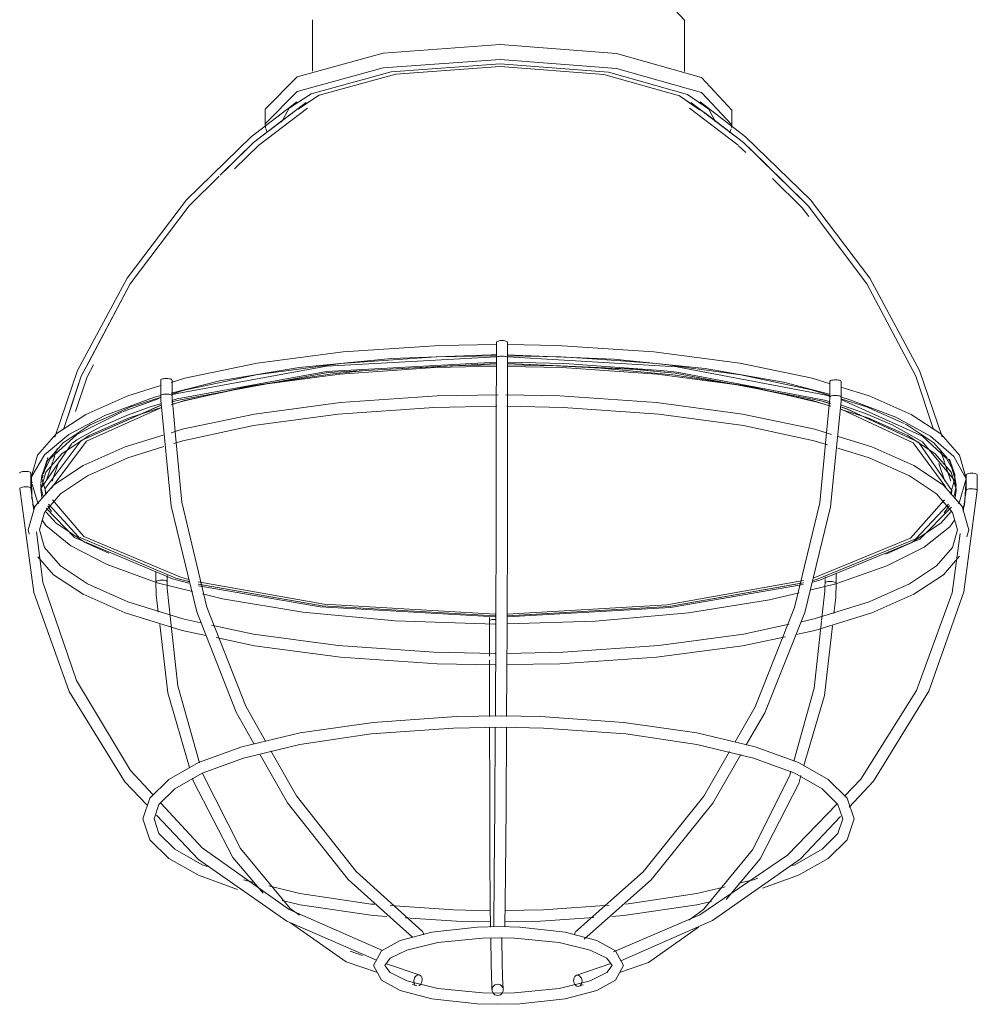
# Model space of a CAD drawing. Header units: millimetres. Extents: x 2868 to 10853, y -1210 to 7822.
# Tile 7 of 21: x 7021 to 7191, y -679 to -504. Entities that reach past the tile are written whole.
import ezdxf

# ---------------------------------------------------------------- set-up
doc = ezdxf.new("R2010")
doc.units = ezdxf.units.MM
doc.layers.add('E-LITE-EQPM', color=7, linetype='Continuous', lineweight=20)

# ---------------------------------------------------------------- blocks, each defined once
blk = doc.blocks.new('62802-7L - 64314-44-7L SAMBA Black_ribbon beige pendant lamp ø450-7L-659210-00 Isometrico PDF')
at = {"layer": 'E-LITE-EQPM', "color": 253, "lineweight": 15, "true_color": 0xaaaaaa}
for p, q in [((3816.85, -503.97), (3816.85, -513.11)), ((3882.94, -513.12), (3882.94, -503.97)), ((3886.19, -520.25), (3884.06, -518.63)), ((3808.47, -519.91), (3808.47, -522.54)), ((3891.32, -522.54), (3891.32, -519.91)), ((3849.54, -561.28), (3849.51, -561.2)), ((3849.51, -561.21), (3849.51, -563.95)), ((3851.51, -563.95), (3851.51, -561.21)), ((3851.51, -561.21), (3851.51, -561.21)), ((3849.51, -563.95), (3849.51, -563.95)), ((3851.51, -563.95), (3851.51, -563.95)), ((3841.19, -565.39), (3849.53, -565.26)), ((3851.49, -565.26), (3860.11, -565.44)), ((3874.25, -566.02), (3878.62, -566.45)), ((3878.68, -566.46), (3874.41, -566.04)), ((3789.93, -567.94), (3789.93, -570.7)), ((3791.93, -570.67), (3791.93, -567.94)), ((3791.93, -567.94), (3791.93, -567.94)), ((3908.73, -568.18), (3908.73, -570.91)), ((3910.73, -570.94), (3910.73, -568.18)), ((3910.73, -568.18), (3910.73, -568.18)), ((3789.93, -570.7), (3789.93, -570.7)), ((3791.81, -571.87), (3792.37, -571.71)), ((3792.39, -571.71), (3791.84, -571.87)), ((3908.73, -570.91), (3908.73, -570.91)), ((3910.73, -570.95), (3910.73, -570.94)), ((3787.9, -572.77), (3783.73, -574.27)), ((3779.25, -576.22), (3775.97, -578)), ((3777.41, -575.88), (3777.83, -575.69)), ((3769.61, -585.88), (3770.66, -582.73)), ((3769.61, -585.88), (3770.47, -583.31)), ((3770.64, -585.89), (3771.69, -582.75)), ((3929.14, -585.89), (3928.09, -582.75)), ((3930.17, -585.88), (3929.12, -582.73)), ((3930.17, -585.88), (3929.31, -583.31)), ((3930.95, -584.86), (3930.62, -583.89)), ((3766.86, -585.44), (3767.08, -586.2)), ((3766.89, -587.11), (3766.89, -584.43)), ((3766.89, -584.43), (3766.89, -584.43)), ((3768.83, -584.86), (3769.1, -584.09)), ((3932.92, -585.44), (3932.86, -585.68)), ((3932.9, -584.77), (3932.9, -585.68)), ((3934.9, -587.54), (3934.9, -584.77)), ((3934.9, -584.77), (3934.9, -584.77)), ((3766.16, -586.9), (3765.9, -586.9)), ((3767.38, -591.08), (3766.89, -587.15)), ((3932.9, -587.49), (3932.39, -591.22)), ((3932.9, -587.09), (3932.9, -587.49)), ((3932.9, -587.49), (3932.9, -587.49)), ((3933.9, -587.24), (3933.64, -587.24)), ((3934.9, -587.55), (3934.9, -587.54)), ((3767.56, -590.65), (3767.14, -589.98)), ((3766.39, -594.54), (3766.6, -595.28)), ((3933.4, -594.54), (3933.04, -595.77)), ((3909.86, -604.03), (3909.86, -604.03)), ((3848.28, -616.95), (3848.28, -611.09)), ((3804.62, -656.69), (3806.51, -657.14)), ((3849.04, -665.05), (3849.07, -664.84)), ((3851, -664.84), (3851.04, -665.05)), ((3851.04, -665.05), (3851.04, -665.06)), ((3863.59, -665.91), (3863.63, -665.89)), ((3825.74, -670.13), (3823.53, -669.37)), ((3835.78, -673.58), (3829.98, -671.59)), ((3863.8, -673.63), (3869.84, -671.56)), ((3835.42, -675.54), (3834.62, -675.27)), ((3864.15, -675.6), (3864.94, -675.33))]:
    blk.add_line(p, q, dxfattribs=at)
at = {"layer": 'E-LITE-EQPM', "color": 7, "lineweight": 15, "true_color": 0xfdfdfd}
for p, q in [((3810.95, -522.27), (3815.72, -518.63)), ((3811.34, -522.13), (3812.7, -519.68)), ((3892.45, -526.24), (3883.78, -519.65)), ((3887.23, -521.04), (3886.19, -520.25)), ((3887.23, -519.84), (3888.43, -522.08)), ((3808.82, -523.96), (3808.56, -523.24)), ((3891.22, -523.3), (3890.93, -524.03)), ((3893.78, -527.54), (3892.53, -526.32)), ((3900.42, -532.64), (3894.93, -527.24)), ((3800.45, -531.57), (3803.73, -528.35)), ((3800.45, -531.57), (3801.88, -530.17)), ((3861.52, -565), (3851.53, -564.76)), ((3872.44, -564.6), (3865.71, -564.13)), ((3826.37, -566.25), (3841.19, -565.39)), ((3851.49, -564.98), (3874.25, -566.02)), ((3874.41, -566.04), (3851.53, -564.98)), ((3860.11, -565.44), (3868.07, -565.85)), ((3878.7, -566.23), (3861.59, -565.01)), ((3884.91, -565.92), (3879.93, -565.25)), ((3886.42, -566.13), (3885.12, -565.95)), ((3796.62, -569.18), (3802.21, -567.99)), ((3772.66, -576.72), (3775.39, -568.5)), ((3791.89, -570.42), (3793.33, -569.98)), ((3894.08, -569), (3895.6, -569.29)), ((3789.65, -571.24), (3783.25, -573.5)), ((3785.74, -572.33), (3789.84, -571.06)), ((3772.66, -576.72), (3774.06, -572.52)), ((3777.83, -575.69), (3784.07, -572.91)), ((3789.86, -572.14), (3787.9, -572.77)), ((3915.04, -573.88), (3910.78, -572.41)), ((3911.68, -573.04), (3910.78, -572.74)), ((3910.84, -572.75), (3911.75, -573.05)), ((3783.73, -574.27), (3779.25, -576.22)), ((3919.81, -575.88), (3915.07, -573.89)), ((3770.36, -581.85), (3768.84, -584.88)), ((3769.1, -584.09), (3769.77, -582.12)), ((3769.82, -581.96), (3769.91, -581.68)), ((3770.77, -582.41), (3771.11, -581.37)), ((3770.77, -582.41), (3771.11, -581.37)), ((3928.68, -581.41), (3928.59, -581.12)), ((3928.68, -581.41), (3928.59, -581.12)), ((3929.06, -582.53), (3928.7, -581.44)), ((3929.06, -582.53), (3928.7, -581.44)), ((3930.66, -584.03), (3929.5, -581.96)), ((3930.62, -583.89), (3929.97, -581.96)), ((3770.47, -583.31), (3770.74, -582.49)), ((3770.66, -582.73), (3770.74, -582.49)), ((3929.26, -583.15), (3929.1, -582.66)), ((3768.83, -584.91), (3768.64, -586.25)), ((3768.86, -585.44), (3769.04, -584.83)), ((3768.9, -585.58), (3769.36, -587.18)), ((3930.92, -585.44), (3930.62, -586.5)), ((3932.86, -585.68), (3931.75, -589.55)), ((3932.9, -585.68), (3932.9, -587.09)), ((3768.64, -586.34), (3768.65, -586.77)), ((3768.65, -587.38), (3768.82, -588.78)), ((3768.66, -586.86), (3769.01, -588.5)), ((3769.37, -587.22), (3769.66, -588.2)), ((3930.61, -586.52), (3930.34, -587.48)), ((3930.78, -588.5), (3931.1, -587.14)), ((3931.14, -587.38), (3930.94, -585.88)), ((3930.32, -587.54), (3930.13, -588.19)), ((3769.86, -590.26), (3770.56, -591.26)), ((3929.04, -591.49), (3929.94, -590.23)), ((3931.74, -589.59), (3931.49, -589.87)), ((3776.61, -596.84), (3780.73, -598.66)), ((3789.06, -602.01), (3789.06, -603.68)), ((3791.06, -603.75), (3791.06, -602.63)), ((3907.86, -602.89), (3907.86, -603.18)), ((3909.86, -603.91), (3909.86, -602.28)), ((3790.07, -603.47), (3789.81, -603.49)), ((3790.32, -603.48), (3790.07, -603.47)), ((3791.07, -604.26), (3791.06, -603.75)), ((3791.06, -603.75), (3791.06, -603.75)), ((3907.84, -604.49), (3907.86, -603.99)), ((3907.86, -603.38), (3907.86, -603.99)), ((3907.86, -603.99), (3907.89, -604.07)), ((3908.86, -603.71), (3908.6, -603.72)), ((3909.12, -603.73), (3908.86, -603.71)), ((3848.28, -610.09), (3848.28, -610.74)), ((3848.28, -611.09), (3848.28, -610.74)), ((3848.28, -610.74), (3848.28, -610.74)), ((3849.28, -610.44), (3849.03, -610.45))]:
    blk.add_line(p, q, dxfattribs=at)
at = {"layer": 'E-LITE-EQPM', "color": 7, "lineweight": 15, "true_color": 0xfefefe}
for p, q in [((3771.23, -581.03), (3771.53, -580.11)), ((3771.23, -581.03), (3771.53, -580.11)), ((3928.52, -580.91), (3928.27, -580.18)), ((3928.52, -580.91), (3928.27, -580.18))]:
    blk.add_line(p, q, dxfattribs=at)
at = {"layer": 'E-LITE-EQPM', "color": 253, "lineweight": 15, "true_color": 0xaaaaaa}
for points in [[(3882.94, -504.04, 0), (3878.63, -499.43, 0), (3866.62, -496.04, 0), (3850.13, -494.77, 0)], [(3808.47, -519.83, 0), (3814.17, -514.07, 0), (3829.44, -509.88, 0), (3850.2, -508.37, 0)], [(3850.2, -508.37, 0), (3870.87, -509.96, 0), (3885.92, -514.22, 0), (3891.32, -520, 0)], [(3808.54, -523.16, 0), (3808.47, -522.45, 0), (3814.17, -516.7, 0), (3829.44, -512.51, 0), (3850.2, -511, 0)], [(3812.7, -519.68, 0), (3816.63, -517.1, 0), (3830.85, -513.2, 0), (3850.17, -511.8, 0)], [(3850.17, -511.8, 0), (3869.42, -513.28, 0), (3883.44, -517.24, 0), (3887.23, -519.84, 0)], [(3850.2, -511, 0), (3870.87, -512.59, 0), (3885.92, -516.84, 0), (3891.32, -522.62, 0), (3891.27, -523.08, 0)], [(3771.15, -578.05, 0), (3775.16, -566.24, 0), (3783.97, -549.83, 0), (3794.51, -535.96, 0), (3806.01, -524.74, 0), (3814.07, -518.55, 0)], [(3801.88, -530.17, 0), (3806.37, -525.75, 0), (3815.72, -518.63, 0)], [(3928.63, -578.04, 0), (3924.62, -566.24, 0), (3915.81, -549.83, 0), (3905.27, -535.96, 0), (3893.77, -524.74, 0), (3885.71, -518.55, 0)], [(3894.93, -527.24, 0), (3893.41, -525.75, 0), (3887.23, -521.04, 0)], [(3803.73, -528.35, 0), (3806.37, -525.75, 0), (3810.95, -522.27, 0)], [(3905.93, -538.43, 0), (3904.84, -536.98, 0), (3900.42, -532.64, 0)], [(3849.51, -561.2, 0), (3849.54, -561.13, 0), (3849.65, -561.06, 0), (3849.81, -561.01, 0), (3850.01, -560.96, 0), (3850.26, -560.94, 0), (3850.51, -560.93, 0), (3850.77, -560.94, 0), (3851.01, -560.97, 0), (3851.22, -561.01, 0), (3851.38, -561.07, 0), (3851.48, -561.14, 0)], [(3791.8, -568.37, 0), (3794.23, -567.63, 0), (3807.05, -564.95, 0), (3822.34, -562.92, 0), (3839.46, -561.78, 0), (3849.54, -561.61, 0)], [(3908.57, -568.55, 0), (3905.56, -567.63, 0), (3892.74, -564.95, 0), (3877.45, -562.92, 0), (3860.33, -561.78, 0), (3851.48, -561.62, 0)], [(3774.06, -572.52, 0), (3775.8, -567.27, 0), (3777.14, -564.75, 0)], [(3791.77, -570.25, 0), (3800.37, -568.07, 0), (3814.53, -565.69, 0), (3830.88, -564.09, 0), (3848.6, -563.48, 0), (3849.56, -563.48, 0)], [(3802.21, -567.99, 0), (3806.87, -567.01, 0), (3821.91, -564.97, 0), (3838.85, -563.81, 0), (3849.55, -563.61, 0)], [(3849.34, -627.65, 0), (3849.41, -611.85, 0), (3849.47, -593.14, 0), (3849.5, -574, 0), (3849.51, -563.95, 0)], [(3851.48, -563.89, 0), (3851.38, -563.83, 0), (3851.22, -563.78, 0), (3851.01, -563.73, 0), (3850.77, -563.71, 0), (3850.51, -563.7, 0), (3850.26, -563.71, 0), (3850.01, -563.73, 0), (3849.81, -563.77, 0), (3849.65, -563.82, 0), (3849.54, -563.89, 0)], [(3851.34, -627.66, 0), (3851.41, -611.85, 0), (3851.47, -593.14, 0), (3851.5, -573.99, 0), (3851.51, -563.95, 0)], [(3908.68, -570.44, 0), (3900.51, -568.31, 0), (3886.56, -565.87, 0), (3870.37, -564.2, 0), (3852.72, -563.49, 0), (3851.46, -563.48, 0)], [(3865.71, -564.13, 0), (3860.94, -563.81, 0), (3851.47, -563.62, 0)], [(3879.92, -565.25, 0), (3877.87, -564.97, 0), (3872.44, -564.6, 0)], [(3791.97, -572.25, 0), (3794.12, -571.58, 0), (3806.65, -568.91, 0), (3821.7, -566.87, 0), (3838.64, -565.69, 0), (3849.53, -565.49, 0)], [(3908.68, -572.52, 0), (3905.66, -571.58, 0), (3893.13, -568.91, 0), (3878.09, -566.87, 0), (3861.14, -565.69, 0), (3851.48, -565.5, 0)], [(3868.07, -565.85, 0), (3880.83, -567.01, 0), (3894.08, -569, 0)], [(3908.64, -570.65, 0), (3905.45, -569.67, 0), (3892.92, -567.01, 0), (3886.42, -566.13, 0)], [(3775.39, -568.5, 0), (3775.8, -567.27, 0), (3776.1, -566.71, 0)], [(3789.96, -568.01, 0), (3789.93, -567.93, 0), (3789.96, -567.86, 0), (3790.07, -567.8, 0), (3790.23, -567.74, 0), (3790.43, -567.69, 0), (3790.68, -567.67, 0), (3790.94, -567.66, 0), (3791.19, -567.67, 0), (3791.43, -567.7, 0), (3791.64, -567.74, 0)], [(3791.64, -567.74, 0), (3791.8, -567.8, 0), (3791.9, -567.87, 0)], [(3908.76, -568.25, 0), (3908.73, -568.18, 0), (3908.76, -568.1, 0), (3908.86, -568.04, 0), (3909.02, -567.98, 0)], [(3909.02, -567.98, 0), (3909.23, -567.94, 0), (3909.47, -567.91, 0), (3909.73, -567.9, 0), (3909.99, -567.91, 0), (3910.23, -567.94, 0), (3910.44, -567.98, 0), (3910.6, -568.04, 0), (3910.69, -568.11, 0)], [(3766.86, -585.44, 0), (3768.04, -581.3, 0), (3771.37, -577.5, 0), (3776.61, -574.04, 0), (3784.11, -570.73, 0), (3789.96, -568.93, 0)], [(3791.78, -572.3, 0), (3794.14, -571.62, 0), (3805.31, -569.07, 0)], [(3793.33, -569.98, 0), (3794.33, -569.67, 0), (3796.62, -569.18, 0)], [(3895.6, -569.29, 0), (3906.47, -571.85, 0), (3908.88, -572.57, 0)], [(3932.92, -585.44, 0), (3931.74, -581.3, 0), (3928.42, -577.5, 0), (3923.18, -574.04, 0), (3915.67, -570.73, 0), (3910.69, -569.2, 0)], [(3767.05, -589.07, 0), (3766.99, -585.14, 0), (3769.32, -581.2, 0), (3773.63, -577.6, 0), (3780, -574.21, 0), (3788.83, -570.99, 0), (3789.97, -570.7, 0)], [(3806.52, -632.57, 0), (3803.33, -626.94, 0), (3796.32, -609.11, 0), (3791.79, -590.32, 0), (3789.95, -571.51, 0), (3789.93, -570.7, 0)], [(3790.94, -570.42, 0), (3790.68, -570.44, 0), (3790.43, -570.47, 0), (3790.23, -570.51, 0), (3790.07, -570.57, 0), (3789.96, -570.63, 0)], [(3791.64, -570.49, 0), (3791.43, -570.45, 0), (3791.19, -570.43, 0), (3790.94, -570.42, 0)], [(3791.9, -570.6, 0), (3791.8, -570.54, 0), (3791.64, -570.49, 0)], [(3791.77, -577.28, 0), (3793.74, -576.67, 0), (3806.56, -573.97, 0), (3821.86, -571.92, 0), (3839, -570.76, 0), (3849.83, -570.57, 0)], [(3791.89, -570.74, 0), (3791.93, -570.67, 0), (3791.93, -570.66, 0)], [(3792.57, -577.75, 0), (3791.94, -571.07, 0), (3791.93, -570.66, 0)], [(3909.01, -577.58, 0), (3906.04, -576.67, 0), (3893.22, -573.97, 0), (3877.93, -571.92, 0), (3860.79, -570.76, 0), (3851.19, -570.58, 0)], [(3893.89, -632.74, 0), (3897.17, -627.05, 0), (3904.27, -609.24, 0), (3908.86, -590.46, 0), (3910.71, -571.66, 0), (3910.73, -570.95, 0)], [(3908.08, -577.88, 0), (3908.72, -571.2, 0), (3908.73, -570.91, 0)], [(3909.02, -570.73, 0), (3908.86, -570.78, 0), (3908.76, -570.84, 0)], [(3909.73, -570.67, 0), (3909.47, -570.67, 0), (3909.23, -570.69, 0), (3909.02, -570.73, 0)], [(3910.69, -570.88, 0), (3910.6, -570.81, 0), (3910.44, -570.76, 0), (3910.23, -570.71, 0), (3909.99, -570.68, 0), (3909.73, -570.67, 0)], [(3932.26, -590.67, 0), (3932.62, -590.14, 0), (3932.9, -585.5, 0), (3930.75, -581.54, 0), (3926.6, -577.9, 0), (3920.42, -574.5, 0), (3911.81, -571.26, 0), (3910.69, -570.96, 0)], [(3768.65, -587.38, 0), (3769.54, -584.27, 0), (3772.37, -581.02, 0), (3777.2, -577.8, 0), (3784.34, -574.62, 0), (3790.08, -572.83, 0)], [(3789.86, -572.47, 0), (3775.79, -578.65, 0), (3769.44, -587.22, 0), (3769.48, -588.11, 0)], [(3769.48, -588.12, 0), (3769.44, -587.22, 0), (3775.79, -578.65, 0), (3789.8, -572.48, 0)], [(3770.46, -587.22, 0), (3776.73, -578.77, 0), (3789.8, -572.91, 0)], [(3784.1, -572.9, 0), (3784.55, -572.7, 0), (3785.74, -572.33, 0)], [(3792.28, -579.2, 0), (3793.86, -578.71, 0), (3806.39, -576.03, 0), (3821.43, -573.98, 0), (3838.39, -572.79, 0), (3849.6, -572.58, 0)], [(3908.28, -579.44, 0), (3905.93, -578.71, 0), (3893.4, -576.03, 0), (3878.35, -573.98, 0), (3861.4, -572.79, 0), (3851.36, -572.58, 0)], [(3931.14, -587.38, 0), (3930.24, -584.27, 0), (3927.41, -581.02, 0), (3922.59, -577.8, 0), (3915.45, -574.62, 0), (3910.73, -573.15, 0)], [(3910.83, -573.19, 0), (3923.5, -579.07, 0), (3929.31, -586.94, 0)], [(3930.3, -588.16, 0), (3930.35, -587.54, 0), (3924.45, -578.96, 0), (3911.68, -573.04, 0)], [(3911.75, -573.05, 0), (3924.45, -578.96, 0), (3930.35, -587.54, 0), (3930.3, -588.17, 0)], [(3930.94, -585.88, 0), (3925.18, -578.88, 0), (3919.81, -575.88, 0)], [(3766.39, -594.54, 0), (3767.57, -590.38, 0), (3770.9, -586.58, 0), (3776.13, -583.1, 0), (3783.64, -579.78, 0), (3790.35, -577.71, 0)], [(3808.53, -632.05, 0), (3805.04, -625.88, 0), (3798.14, -608.24, 0), (3793.7, -589.65, 0), (3792.57, -577.79, 0)], [(3891.89, -632.19, 0), (3895.47, -625.97, 0), (3902.46, -608.34, 0), (3906.95, -589.76, 0), (3908.07, -577.98, 0)], [(3933.4, -594.54, 0), (3932.21, -590.38, 0), (3928.89, -586.58, 0), (3923.65, -583.1, 0), (3916.15, -579.78, 0), (3910.22, -577.96, 0)], [(3768.39, -594.54, 0), (3769.28, -591.43, 0), (3772.12, -588.17, 0), (3776.94, -584.94, 0), (3784.08, -581.75, 0), (3790.5, -579.75, 0)], [(3774.15, -579.2, 0), (3768.65, -587.21, 0), (3768.65, -587.38, 0)], [(3931.4, -594.54, 0), (3930.5, -591.43, 0), (3927.67, -588.17, 0), (3922.84, -584.94, 0), (3915.71, -581.75, 0), (3910.11, -580.01, 0)], [(3764.92, -584.5, 0), (3764.89, -584.43, 0), (3764.93, -584.35, 0), (3765.03, -584.29, 0), (3765.19, -584.23, 0), (3765.4, -584.19, 0), (3765.64, -584.16, 0), (3765.9, -584.15, 0)], [(3765.9, -584.15, 0), (3766.16, -584.16, 0), (3766.4, -584.19, 0), (3766.6, -584.23, 0), (3766.76, -584.29, 0), (3766.86, -584.36, 0)], [(3932.93, -584.84, 0), (3932.9, -584.77, 0), (3932.93, -584.7, 0), (3933.03, -584.63, 0), (3933.19, -584.57, 0), (3933.4, -584.53, 0), (3933.64, -584.5, 0), (3933.9, -584.49, 0)], [(3933.9, -584.49, 0), (3934.16, -584.5, 0), (3934.4, -584.53, 0), (3934.61, -584.58, 0), (3934.77, -584.63, 0), (3934.86, -584.7, 0)], [(3765.9, -586.9, 0), (3765.64, -586.91, 0), (3765.4, -586.95, 0), (3765.19, -587, 0), (3765.03, -587.06, 0), (3764.93, -587.13, 0), (3764.89, -587.2, 0), (3764.89, -587.2, 0)], [(3764.89, -587.2, 0), (3767.37, -605.67, 0), (3773.69, -623.27, 0), (3783.58, -639.29, 0), (3787.48, -643.4, 0)], [(3766.86, -587.08, 0), (3766.76, -587.02, 0), (3766.6, -586.96, 0), (3766.4, -586.92, 0), (3766.16, -586.9, 0)], [(3930.97, -588.79, 0), (3931.13, -587.55, 0), (3931.14, -587.38, 0)], [(3933.64, -587.24, 0), (3933.4, -587.26, 0), (3933.19, -587.3, 0), (3933.03, -587.35, 0), (3932.93, -587.42, 0)], [(3934.86, -587.47, 0), (3934.77, -587.4, 0), (3934.61, -587.34, 0), (3934.4, -587.29, 0), (3934.16, -587.26, 0), (3933.9, -587.24, 0)], [(3794.86, -603.33, 0), (3793.32, -602.91, 0), (3776.29, -595.7, 0), (3770.72, -589.18, 0)], [(3929.05, -589.22, 0), (3923.05, -596, 0), (3905.75, -603.11, 0)], [(3912.17, -643.78, 0), (3916.48, -639.19, 0), (3926.29, -623.17, 0), (3932.52, -605.56, 0), (3934.9, -587.55, 0)], [(3769.57, -590.71, 0), (3774.61, -595.89, 0), (3792.03, -603.26, 0), (3794.9, -604.03, 0)], [(3794.91, -603.74, 0), (3792.58, -603.11, 0), (3775.33, -595.8, 0), (3769.98, -589.99, 0)], [(3770.01, -589.97, 0), (3775.33, -595.8, 0), (3792.58, -603.11, 0), (3794.87, -603.73, 0)], [(3905.65, -603.84, 0), (3906.92, -603.5, 0), (3924.72, -596.19, 0), (3930.33, -590.49, 0)], [(3929.8, -589.99, 0), (3924, -596.11, 0), (3906.37, -603.34, 0), (3905.69, -603.52, 0)], [(3905.71, -603.52, 0), (3906.37, -603.34, 0), (3924, -596.11, 0), (3929.78, -589.97, 0)], [(3795.54, -605.46, 0), (3789.31, -603.92, 0), (3780.4, -600.72, 0), (3773.94, -597.36, 0), (3769.52, -593.78, 0), (3768.96, -592.88, 0)], [(3905.19, -605.23, 0), (3909.78, -604.12, 0), (3918.86, -600.94, 0), (3925.48, -597.59, 0), (3930.03, -594.03, 0), (3930.82, -592.84, 0)], [(3788.55, -641.56, 0), (3784.55, -637.26, 0), (3774.97, -621.31, 0), (3768.99, -603.82, 0), (3767.86, -594.87, 0)], [(3768.39, -594.54, 0), (3769.28, -597.65, 0), (3772.12, -600.91, 0), (3776.94, -604.14, 0), (3784.08, -607.33, 0), (3793.86, -610.37, 0), (3797.06, -611.05, 0)], [(3931.4, -594.54, 0), (3930.5, -597.65, 0), (3927.67, -600.91, 0), (3922.84, -604.14, 0), (3915.71, -607.33, 0), (3905.93, -610.37, 0), (3903.66, -610.85, 0)], [(3931.86, -595.16, 0), (3930.42, -605.73, 0), (3924.11, -623.09, 0), (3914.24, -638.83, 0), (3911.34, -641.83, 0)], [(3768.13, -599.33, 0), (3770.9, -602.5, 0), (3776.13, -605.97, 0), (3783.64, -609.3, 0), (3793.74, -612.41, 0), (3797.91, -613.28, 0)], [(3931.75, -599.22, 0), (3928.89, -602.5, 0), (3923.65, -605.97, 0), (3916.15, -609.3, 0), (3906.04, -612.41, 0), (3902.76, -613.1, 0)], [(3789.09, -603.71, 0), (3789.06, -603.78, 0), (3789.06, -603.79, 0)], [(3789.48, -609.15, 0), (3789.13, -606.08, 0), (3789.06, -603.79, 0)], [(3791.68, -610.41, 0), (3791.09, -604.97, 0), (3791.07, -604.26, 0)], [(3849.31, -609.5, 0), (3818.96, -607.76, 0), (3796.58, -603.78, 0)], [(3796.6, -604.16, 0), (3818.56, -608.02, 0), (3849.3, -609.79, 0)], [(3796.62, -604.46, 0), (3818.25, -608.22, 0), (3849.3, -610.01, 0)], [(3849.3, -609.79, 0), (3818.56, -608.02, 0), (3796.65, -604.18, 0)], [(3904.05, -603.56, 0), (3879.75, -607.88, 0), (3851.43, -609.5, 0)], [(3903.98, -603.97, 0), (3880.14, -608.14, 0), (3851.43, -609.78, 0)], [(3851.52, -609.78, 0), (3880.14, -608.14, 0), (3904.02, -603.96, 0)], [(3851.52, -609.99, 0), (3880.43, -608.35, 0), (3903.96, -604.27, 0)], [(3907.25, -610.65, 0), (3907.82, -605.45, 0), (3907.84, -604.51, 0)], [(3909.45, -609.4, 0), (3909.78, -606.54, 0), (3909.86, -604.03, 0)], [(3849.29, -611.28, 0), (3831.54, -610.71, 0), (3815.14, -609.15, 0), (3800.91, -606.8, 0), (3797.35, -605.92, 0)], [(3851.41, -611.22, 0), (3867.09, -610.78, 0), (3883.61, -609.28, 0), (3898, -606.98, 0), (3903.27, -605.7, 0)], [(3795.04, -636.74, 0), (3791.17, -623.51, 0), (3789.74, -611.35, 0)], [(3796.82, -635.89, 0), (3792.95, -622.23, 0), (3791.68, -610.48, 0)], [(3798.96, -611.46, 0), (3806.39, -613.05, 0), (3821.43, -615.1, 0), (3838.39, -616.29, 0), (3849.29, -616.51, 0)], [(3901.52, -611.31, 0), (3893.4, -613.05, 0), (3878.35, -615.1, 0), (3861.4, -616.29, 0), (3851.39, -616.48, 0)], [(3902.32, -635.59, 0), (3905.95, -622.67, 0), (3907.25, -610.73, 0)], [(3904.11, -636.41, 0), (3907.74, -623.93, 0), (3909.19, -611.6, 0)], [(3799.76, -613.67, 0), (3806.56, -615.11, 0), (3821.86, -617.15, 0), (3839, -618.31, 0), (3849.29, -618.51, 0)], [(3900.82, -613.51, 0), (3893.22, -615.11, 0), (3877.93, -617.15, 0), (3860.79, -618.31, 0), (3851.38, -618.48, 0)], [(3848.29, -627.68, 0), (3848.29, -626.9, 0), (3848.28, -617.66, 0)], [(3786.77, -645.88, 0), (3787.97, -642.19, 0), (3791.35, -638.85, 0), (3796.64, -635.88, 0), (3804.34, -633.08, 0), (3814.71, -630.61, 0), (3827.62, -628.73, 0), (3842.44, -627.71, 0), (3850.35, -627.59, 0)], [(3913.01, -645.88, 0), (3911.82, -642.19, 0), (3908.44, -638.85, 0), (3903.14, -635.88, 0), (3895.44, -633.08, 0), (3885.08, -630.61, 0), (3872.17, -628.73, 0), (3857.34, -627.71, 0), (3850.35, -627.59, 0)], [(3788.77, -645.88, 0), (3789.62, -643.32, 0), (3792.45, -640.52, 0), (3797.31, -637.77, 0), (3804.62, -635.08, 0), (3814.65, -632.66, 0), (3827.28, -630.78, 0), (3841.9, -629.73, 0), (3850.35, -629.59, 0)], [(3848.49, -665.08, 0), (3848.44, -661.12, 0), (3848.38, -652.48, 0), (3848.33, -641.08, 0), (3848.3, -629.6, 0)], [(3849.04, -665.04, 0), (3849.14, -655.8, 0), (3849.24, -643.77, 0), (3849.33, -629.57, 0)], [(3911.01, -645.88, 0), (3910.16, -643.32, 0), (3907.33, -640.52, 0), (3902.48, -637.77, 0), (3895.16, -635.08, 0), (3885.13, -632.66, 0), (3872.5, -630.78, 0), (3857.89, -629.73, 0), (3850.35, -629.59, 0)], [(3851.04, -665.06, 0), (3851.14, -655.82, 0), (3851.24, -643.78, 0), (3851.33, -629.57, 0)], [(3834.66, -666.96, 0), (3823.22, -656.64, 0), (3812.44, -642.99, 0), (3807.6, -634.47, 0)], [(3836.41, -665.86, 0), (3824.63, -655.22, 0), (3814.02, -641.75, 0), (3809.5, -633.76, 0)], [(3863.59, -665.91, 0), (3875.58, -655.29, 0), (3886.36, -641.83, 0), (3890.91, -633.91, 0)], [(3865.09, -667.24, 0), (3876.97, -656.72, 0), (3887.92, -643.09, 0), (3892.92, -634.42, 0)], [(3814.58, -662.97, 0), (3812.89, -661.76, 0), (3804.09, -651.12, 0), (3797.35, -637.78, 0)], [(3883.7, -663.83, 0), (3886.31, -661.95, 0), (3894.96, -651.39, 0), (3901.6, -638.14, 0), (3901.8, -637.42, 0)], [(3890.31, -660.17, 0), (3896.32, -652.98, 0), (3903.19, -639.56, 0), (3903.59, -638.19, 0)], [(3808.11, -659.09, 0), (3802.74, -652.71, 0), (3795.77, -639.22, 0), (3795.59, -638.63, 0)], [(3829.28, -669.27, 0), (3812.73, -661.95, 0), (3797.31, -651, 0), (3789.94, -643.06, 0)], [(3909.97, -643.25, 0), (3901.22, -652.29, 0), (3885.61, -662.91, 0), (3870.3, -669.45, 0)], [(3789.2, -645.22, 0), (3796.64, -653.06, 0), (3812.32, -664.01, 0), (3828.23, -670.98, 0)], [(3786.77, -645.88, 0), (3787.97, -649.58, 0), (3791.35, -652.92, 0), (3796.64, -655.89, 0), (3803.56, -658.41, 0)], [(3788.77, -645.88, 0), (3789.62, -648.45, 0), (3792.45, -651.25, 0), (3797.31, -654, 0), (3798.18, -654.32, 0)], [(3871.59, -671.05, 0), (3887.88, -663.94, 0), (3903.5, -652.97, 0), (3910.59, -645.45, 0)], [(3913.01, -645.88, 0), (3911.82, -649.58, 0), (3908.44, -652.92, 0), (3903.14, -655.89, 0), (3896.78, -658.2, 0)], [(3911.01, -645.88, 0), (3910.16, -648.45, 0), (3907.33, -651.25, 0), (3902.48, -654, 0), (3902.02, -654.17, 0)], [(3895.91, -656.41, 0), (3895.16, -656.69, 0), (3892.57, -657.31, 0)], [(3809.12, -657.78, 0), (3814.65, -659.11, 0), (3827.28, -660.99, 0), (3827.94, -661.04, 0)], [(3890.11, -657.91, 0), (3885.13, -659.11, 0), (3872.5, -660.99, 0)], [(3811.49, -660.39, 0), (3814.71, -661.16, 0), (3827.62, -663.04, 0), (3830.09, -663.21, 0)], [(3887.7, -660.53, 0), (3885.08, -661.16, 0), (3872.17, -663.04, 0), (3870.01, -663.19, 0)], [(3830.67, -661.24, 0), (3841.9, -662.04, 0), (3848.46, -662.17, 0)], [(3869.55, -661.2, 0), (3857.89, -662.04, 0), (3851.02, -662.16, 0)], [(3828.39, -673.15, 0), (3822.85, -671.27, 0), (3812.98, -664.32, 0)], [(3833.35, -663.43, 0), (3842.44, -664.06, 0), (3848.48, -664.17, 0)], [(3866.81, -663.41, 0), (3857.34, -664.06, 0), (3851.02, -664.16, 0)], [(3827.71, -671.9, 0), (3829.12, -669.3, 0), (3832.45, -667.48, 0), (3838.08, -665.98, 0), (3846.08, -665.09, 0), (3850.05, -665, 0)], [(3836.47, -665.92, 0), (3836.54, -666.07, 0), (3836.56, -666.25, 0), (3836.52, -666.46, 0)], [(3872.08, -671.9, 0), (3870.67, -669.3, 0), (3867.34, -667.48, 0), (3861.7, -665.98, 0), (3853.7, -665.09, 0), (3850.05, -665, 0)], [(3863.48, -666.52, 0), (3863.44, -666.31, 0), (3863.46, -666.12, 0), (3863.52, -665.98, 0)], [(3871.36, -673.15, 0), (3876.53, -671.39, 0), (3885.39, -665.11, 0)], [(3829.71, -671.9, 0), (3830.66, -670.62, 0), (3833.64, -669.17, 0), (3839.13, -667.83, 0), (3847.03, -667.05, 0), (3850.05, -667, 0)], [(3848.76, -676.38, 0), (3848.72, -676.03, 0), (3848.68, -675.32, 0), (3848.63, -673.9, 0), (3848.57, -671.38, 0), (3848.51, -667.28, 0), (3848.51, -666.98, 0)], [(3870.08, -671.9, 0), (3869.12, -670.62, 0), (3866.15, -669.17, 0), (3860.65, -667.83, 0), (3852.76, -667.05, 0), (3850.05, -667, 0)], [(3850.73, -676.07, 0), (3850.71, -675.88, 0), (3850.68, -675.23, 0), (3850.63, -673.85, 0), (3850.57, -671.36, 0), (3850.51, -667.28, 0), (3850.51, -666.95, 0)], [(3827.71, -671.9, 0), (3829.12, -674.5, 0), (3832.45, -676.32, 0), (3838.08, -677.81, 0), (3846.08, -678.7, 0), (3849.74, -678.8, 0)], [(3829.71, -671.9, 0), (3830.66, -673.17, 0), (3833.64, -674.63, 0), (3839.13, -675.97, 0), (3847.03, -676.74, 0), (3849.74, -676.8, 0)], [(3870.08, -671.9, 0), (3869.12, -673.17, 0), (3866.15, -674.63, 0), (3860.65, -675.97, 0), (3852.76, -676.74, 0), (3849.74, -676.8, 0)], [(3872.08, -671.9, 0), (3870.67, -674.5, 0), (3867.34, -676.32, 0), (3861.7, -677.81, 0), (3853.7, -678.7, 0), (3849.74, -678.8, 0)], [(3834.9, -674.36, 0), (3834.87, -674.62, 0), (3834.88, -674.88, 0), (3834.95, -675.11, 0), (3835.05, -675.3, 0)], [(3836.3, -674.76, 0), (3836.34, -674.5, 0), (3836.33, -674.25, 0), (3836.26, -674.01, 0), (3836.15, -673.82, 0), (3836.01, -673.67, 0), (3835.83, -673.59, 0), (3835.64, -673.57, 0), (3835.45, -673.62, 0), (3835.27, -673.73, 0), (3835.11, -673.9, 0), (3834.98, -674.12, 0), (3834.9, -674.36, 0)], [(3835.76, -675.5, 0), (3835.94, -675.39, 0), (3836.1, -675.22, 0), (3836.22, -675, 0), (3836.3, -674.76, 0)], [(3864.69, -674.42, 0), (3864.6, -674.18, 0), (3864.48, -673.96, 0), (3864.32, -673.79, 0), (3864.13, -673.68, 0), (3863.94, -673.63, 0), (3863.75, -673.65, 0), (3863.57, -673.73, 0), (3863.42, -673.87, 0), (3863.31, -674.07, 0), (3863.24, -674.3, 0), (3863.23, -674.56, 0), (3863.26, -674.81, 0)], [(3863.26, -674.81, 0), (3863.34, -675.06, 0), (3863.47, -675.27, 0), (3863.63, -675.45, 0), (3863.81, -675.56, 0), (3864.01, -675.61, 0), (3864.2, -675.59, 0), (3864.38, -675.51, 0), (3864.53, -675.36, 0), (3864.64, -675.17, 0), (3864.7, -674.94, 0), (3864.72, -674.68, 0), (3864.69, -674.42, 0)], [(3850.75, -676.23, 0), (3850.71, -675.97, 0), (3850.61, -675.73, 0), (3850.45, -675.52, 0), (3850.25, -675.36, 0), (3850.01, -675.26, 0), (3849.75, -675.23, 0), (3849.49, -675.26, 0), (3849.25, -675.36, 0), (3849.04, -675.52, 0), (3848.88, -675.72, 0), (3848.78, -675.97, 0), (3848.75, -676.22, 0)], [(3848.75, -676.22, 0), (3848.78, -676.48, 0), (3848.88, -676.72, 0), (3849.04, -676.93, 0), (3849.24, -677.09, 0), (3849.48, -677.19, 0), (3849.74, -677.23, 0), (3850, -677.19, 0), (3850.24, -677.09, 0), (3850.45, -676.93, 0), (3850.61, -676.73, 0), (3850.71, -676.49, 0), (3850.75, -676.23, 0)]]:
    blk.add_polyline3d(points, dxfattribs=at)
at = {"layer": 'E-LITE-EQPM', "color": 7, "lineweight": 15, "true_color": 0xfdfdfd}
for points in [[(3814.28, -519.8, 0), (3818.04, -517.33, 0), (3831.66, -513.59, 0), (3850.16, -512.25, 0)], [(3850.16, -512.25, 0), (3831.66, -513.59, 0), (3818.04, -517.33, 0), (3814.34, -519.81, 0)], [(3850.18, -512.25, 0), (3868.6, -513.67, 0), (3882.02, -517.46, 0), (3885.64, -519.95, 0)], [(3885.58, -519.95, 0), (3882.02, -517.46, 0), (3868.6, -513.67, 0), (3850.18, -512.25, 0)], [(3927.13, -576.73, 0), (3923.98, -567.27, 0), (3915.28, -550.86, 0), (3904.84, -536.98, 0), (3893.41, -525.75, 0), (3884.06, -518.63, 0)], [(3803.04, -530.44, 0), (3807.34, -526.24, 0), (3816, -519.65, 0)], [(3776.1, -566.71, 0), (3784.5, -550.86, 0), (3794.95, -536.98, 0), (3800.31, -531.71, 0)], [(3777.14, -564.75, 0), (3784.5, -550.86, 0), (3794.95, -536.98, 0), (3800.31, -531.71, 0)], [(3905, -538.9, 0), (3903.83, -537.35, 0), (3898.52, -532.16, 0)], [(3927.13, -576.73, 0), (3923.98, -567.27, 0), (3915.28, -550.86, 0), (3905.93, -538.43, 0)], [(3849.5, -563.8, 0), (3819.35, -565.45, 0), (3792.86, -570.3, 0), (3791.82, -570.59, 0)], [(3849.49, -564.76, 0), (3819.35, -566.41, 0), (3792.87, -571.27, 0), (3791.87, -571.55, 0)], [(3908.84, -570.85, 0), (3907.77, -570.54, 0), (3881.53, -565.58, 0), (3851.53, -563.8, 0)], [(3774.79, -573.52, 0), (3776.84, -567.39, 0), (3777.99, -565.23, 0)], [(3792.37, -571.71, 0), (3793.42, -571.42, 0), (3819.65, -566.62, 0), (3849.53, -564.97, 0)], [(3849.49, -564.98, 0), (3819.65, -566.62, 0), (3793.42, -571.42, 0), (3792.39, -571.71, 0)], [(3805.31, -569.07, 0), (3820.03, -566.88, 0), (3826.31, -566.26, 0)], [(3878.62, -566.45, 0), (3881.23, -566.74, 0), (3907.2, -571.65, 0), (3908.85, -572.13, 0)], [(3908.82, -572.12, 0), (3907.2, -571.65, 0), (3881.23, -566.74, 0), (3878.69, -566.46, 0)], [(3908.79, -571.8, 0), (3907.76, -571.5, 0), (3881.53, -566.54, 0), (3878.79, -566.24, 0)], [(3921.94, -575.68, 0), (3915.24, -572.7, 0), (3910.67, -571.28, 0)], [(3929.43, -581.85, 0), (3925.18, -577.91, 0), (3910.84, -571.46, 0)], [(3783.08, -573.56, 0), (3775.06, -577.61, 0), (3770.4, -581.8, 0)], [(3770.1, -581.94, 0), (3772.59, -579.09, 0), (3777.41, -575.88, 0)], [(3929.6, -581.85, 0), (3927.2, -579.09, 0), (3922.38, -575.88, 0), (3922.08, -575.75, 0)], [(3775.97, -578, 0), (3775.06, -578.57, 0), (3774.25, -579.12, 0)], [(3769.11, -584.59, 0), (3769.75, -582.34, 0), (3770.08, -581.96, 0)], [(3930.92, -585.44, 0), (3930.03, -582.34, 0), (3929.7, -581.96, 0)], [(3931.11, -587.03, 0), (3931.14, -586.59, 0), (3930.71, -584.17, 0)], [(3766.85, -587.22, 0), (3766.89, -587.15, 0), (3766.89, -587.15, 0)], [(3767.13, -586.4, 0), (3768.04, -589.59, 0), (3768.26, -589.83, 0)], [(3769.61, -591.38, 0), (3771.37, -593.38, 0), (3776.53, -596.79, 0)], [(3930.27, -591.27, 0), (3928.42, -593.38, 0), (3923.18, -596.84, 0), (3918.68, -598.83, 0)], [(3789.36, -603.57, 0), (3789.2, -603.63, 0), (3789.09, -603.71, 0)], [(3789.81, -603.49, 0), (3789.56, -603.52, 0), (3789.36, -603.57, 0)], [(3791.03, -603.68, 0), (3790.93, -603.61, 0), (3790.77, -603.55, 0), (3790.56, -603.5, 0), (3790.32, -603.48, 0)], [(3908.6, -603.72, 0), (3908.36, -603.74, 0), (3908.16, -603.79, 0), (3907.99, -603.84, 0), (3907.89, -603.91, 0)], [(3909.57, -603.81, 0), (3909.36, -603.76, 0), (3909.12, -603.73, 0)], [(3909.82, -603.95, 0), (3909.73, -603.88, 0), (3909.57, -603.81, 0)], [(3849.03, -610.45, 0), (3848.78, -610.48, 0), (3848.58, -610.52, 0), (3848.42, -610.59, 0), (3848.31, -610.66, 0), (3848.28, -610.74, 0)]]:
    blk.add_polyline3d(points, dxfattribs=at)

msp = doc.modelspace()

# ---------------------------------------------------------------- block references
at = {"layer": 'E-LITE-EQPM', "color": 253, "lineweight": 15, "true_color": 0xaaaaaa}
msp.add_blockref('62802-7L - 64314-44-7L SAMBA Black_ribbon beige pendant lamp ø450-7L-659210-00 Isometrico PDF', (3255.83, 0), dxfattribs=at)

doc.saveas('drawing.dxf')
